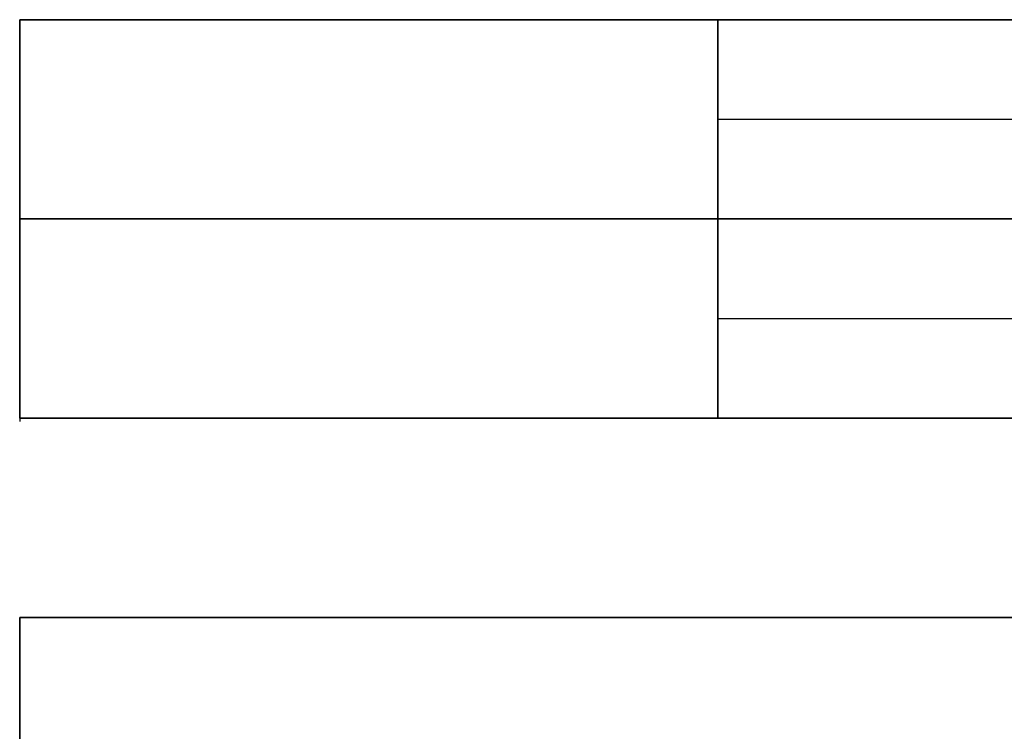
# Model space of a CAD drawing. Header units: millimetres. Extents: x -203 to 111, y 390 to 458.
# Tile 255 of 256: x -143.55 to -138.62, y 454.36 to 457.93. Entities that reach past the tile are written whole.
import ezdxf

# ---------------------------------------------------------------- set-up
doc = ezdxf.new("R2010")
doc.units = ezdxf.units.MM
doc.header["$MEASUREMENT"] = 0
doc.layers.add('Predefinito', color=5, linetype='Continuous')

msp = doc.modelspace()

# ---------------------------------------------------------------- linework, layer by layer
at = {"layer": 'Predefinito'}
for points in [[(-122.3428, 457.9296), (-143.554, 457.9296)], [(-143.554, 457.9296), (-122.0203, 457.9296)], [(-143.554, 457.9296), (-122.3428, 457.9296)], [(-122.3428, 457.9296), (-143.554, 457.9296)], [(-143.554, 457.9296), (-143.554, 456.9296)], [(-143.554, 456.9296), (-143.554, 457.9296)], [(-143.554, 457.9192), (-143.554, 456.9139)], [(-101.054, 457.9296), (-140.054, 457.9296)], [(-140.054, 457.9296), (-140.054, 456.9296)], [(-140.054, 457.9296), (-101.054, 457.9296)], [(-140.054, 456.9296), (-140.054, 457.9296)], [(-140.054, 457.4296), (-101.054, 457.4296)], [(-122.3428, 456.9296), (-143.554, 456.9296)], [(-143.554, 456.9296), (-143.554, 455.9296)], [(-143.554, 456.9296), (-122.3428, 456.9296)], [(-143.554, 456.9296), (-122.0203, 456.9296)], [(-143.554, 456.9296), (-97.554, 456.9296)], [(-97.554, 456.9296), (-143.554, 456.9296)], [(-143.554, 455.9296), (-143.554, 456.9296)], [(-97.554, 456.9296), (-143.554, 456.9296)], [(-143.554, 456.9296), (-97.554, 456.9296)], [(-143.554, 456.9192), (-143.554, 455.9139)], [(-101.054, 456.9296), (-140.054, 456.9296)], [(-140.054, 456.9296), (-140.054, 455.9296)], [(-140.054, 456.9296), (-101.054, 456.9296)], [(-140.054, 455.9296), (-140.054, 456.9296)], [(-101.054, 456.9296), (-140.054, 456.9296)], [(-140.054, 456.9296), (-101.054, 456.9296)], [(-140.054, 456.4296), (-101.054, 456.4296)], [(-143.554, 455.9296), (-97.554, 455.9296)], [(-143.554, 455.9296), (-97.554, 455.9296)], [(-97.554, 455.9296), (-143.554, 455.9296)], [(-140.054, 455.9296), (-101.054, 455.9296)], [(-101.054, 455.9296), (-140.054, 455.9296)], [(-143.554, 454.9296), (-97.554, 454.9296)], [(-97.554, 454.9296), (-143.554, 454.9296)], [(-97.554, 454.9296), (-143.554, 454.9296)], [(-143.554, 454.9296), (-143.554, 452.9296)], [(-143.554, 454.9296), (-143.554, 452.9296)], [(-143.554, 452.9296), (-143.554, 454.9296)], [(-143.554, 454.9296), (-97.554, 454.9296)], [(-143.554, 452.9296), (-143.554, 454.9296)]]:
    msp.add_lwpolyline(points, dxfattribs=at)
at = {"layer": 'Predefinito', "extrusion": (1, 0, 0)}
for points in [[(457.9296, 260.678), (457.9296, 264.178)], [(454.9296, 257.678), (454.9962, 257.6788), (455.0634, 257.681), (455.131, 257.6848), (455.1992, 257.6902), (455.2677, 257.6972), (455.3367, 257.7058), (455.406, 257.7161), (455.4755, 257.7281), (455.5452, 257.7419), (455.6151, 257.7574), (455.6851, 257.7747), (455.7551, 257.7938), (455.825, 257.8148), (455.8949, 257.8376), (455.9645, 257.8622), (456.0339, 257.8887), (456.103, 257.917), (456.1716, 257.9472), (456.2398, 257.9793), (456.3075, 258.0132), (456.3745, 258.0489), (456.4409, 258.0865), (456.5065, 258.1259), (456.5712, 258.1671), (456.6351, 258.21), (456.698, 258.2546), (456.7598, 258.301), (456.8205, 258.349), (456.88, 258.3986), (456.9383, 258.4498), (456.9953, 258.5025), (457.0509, 258.5567), (457.1051, 258.6123), (457.1579, 258.6693), (457.209, 258.7276), (457.2587, 258.7871), (457.3067, 258.8479), (457.353, 258.9097), (457.3977, 258.9726), (457.4406, 259.0364), (457.4818, 259.1012), (457.5211, 259.1668), (457.5587, 259.2331), (457.5945, 259.3002), (457.6284, 259.3678), (457.6604, 259.436), (457.6906, 259.5047), (457.719, 259.5738), (457.7455, 259.6431), (457.7701, 259.7128), (457.7929, 259.7826), (457.8138, 259.8526), (457.8329, 259.9226), (457.8502, 259.9925), (457.8658, 260.0624), (457.8795, 260.1321), (457.8916, 260.2017), (457.9019, 260.271), (457.9105, 260.3399), (457.9175, 260.4085), (457.9228, 260.4766), (457.9266, 260.5443), (457.9289, 260.6115), (457.9296, 260.678)], [(457.9296, 264.178), (457.9296, 260.678)], [(457.9296, 260.678), (457.9289, 260.6115), (457.9266, 260.5443), (457.9228, 260.4766), (457.9175, 260.4085), (457.9105, 260.3399), (457.9019, 260.271), (457.8916, 260.2017), (457.8795, 260.1321), (457.8658, 260.0624), (457.8502, 259.9925), (457.8329, 259.9226), (457.8138, 259.8526), (457.7929, 259.7826), (457.7701, 259.7128), (457.7455, 259.6431), (457.719, 259.5738), (457.6906, 259.5047), (457.6604, 259.436), (457.6284, 259.3678), (457.5945, 259.3002), (457.5587, 259.2331), (457.5211, 259.1668), (457.4818, 259.1012), (457.4406, 259.0364), (457.3977, 258.9726), (457.353, 258.9097), (457.3067, 258.8479), (457.2587, 258.7871), (457.209, 258.7276), (457.1579, 258.6693), (457.1051, 258.6123), (457.0509, 258.5567), (456.9953, 258.5025), (456.9383, 258.4498), (456.88, 258.3986), (456.8205, 258.349), (456.7598, 258.301), (456.698, 258.2546), (456.6351, 258.21), (456.5712, 258.1671), (456.5065, 258.1259), (456.4409, 258.0865), (456.3745, 258.0489), (456.3075, 258.0132), (456.2398, 257.9793), (456.1716, 257.9472), (456.103, 257.917), (456.0339, 257.8887), (455.9645, 257.8622), (455.8949, 257.8376), (455.825, 257.8148), (455.7551, 257.7938), (455.6851, 257.7747), (455.6151, 257.7574), (455.5452, 257.7419), (455.4755, 257.7281), (455.406, 257.7161), (455.3367, 257.7058), (455.2677, 257.6972), (455.1992, 257.6902), (455.131, 257.6848), (455.0634, 257.681), (454.9962, 257.6788), (454.9296, 257.678)], [(456.9296, 260.678), (456.9291, 260.6336), (456.9276, 260.5889), (456.9251, 260.5438), (456.9215, 260.4983), (456.9169, 260.4526), (456.9111, 260.4066), (456.9042, 260.3605), (456.8962, 260.3141), (456.887, 260.2676), (456.8767, 260.221), (456.8652, 260.1744), (456.8524, 260.1277), (456.8384, 260.0811), (456.8233, 260.0345), (456.8068, 259.9881), (456.7892, 259.9418), (456.7703, 259.8958), (456.7502, 259.85), (456.7288, 259.8046), (456.7062, 259.7594), (456.6823, 259.7148), (456.6573, 259.6705), (456.631, 259.6268), (456.6036, 259.5836), (456.575, 259.5411), (456.5452, 259.4991), (456.5143, 259.4579), (456.4823, 259.4174), (456.4492, 259.3778), (456.4151, 259.3389), (456.38, 259.3009), (456.3438, 259.2638), (456.3067, 259.2277), (456.2688, 259.1925), (456.2299, 259.1584), (456.1902, 259.1253), (456.1497, 259.0933), (456.1085, 259.0624), (456.0666, 259.0327), (456.024, 259.004), (455.9809, 258.9766), (455.9371, 258.9504), (455.8929, 258.9253), (455.8482, 258.9015), (455.8031, 258.8789), (455.7576, 258.8575), (455.7118, 258.8374), (455.6658, 258.8185), (455.6195, 258.8008), (455.5731, 258.7844), (455.5266, 258.7692), (455.4799, 258.7552), (455.4333, 258.7425), (455.3866, 258.731), (455.34, 258.7206), (455.2935, 258.7114), (455.2472, 258.7034), (455.201, 258.6965), (455.155, 258.6908), (455.1093, 258.6861), (455.0639, 258.6826), (455.0188, 258.68), (454.974, 258.6785), (454.9296, 258.678)], [(456.9296, 264.178), (456.9296, 260.678)], [(453.9296, 55.0184), (453.9962, 55.0191), (454.0634, 55.0214), (454.131, 55.0252), (454.1992, 55.0305), (454.2677, 55.0375), (454.3367, 55.0462), (454.406, 55.0565), (454.4755, 55.0685), (454.5452, 55.0823), (454.6151, 55.0978), (454.6851, 55.1151), (454.7551, 55.1342), (454.825, 55.1552), (454.8949, 55.1779), (454.9645, 55.2026), (455.0339, 55.229), (455.103, 55.2574), (455.1716, 55.2876), (455.2398, 55.3196), (455.3075, 55.3536), (455.3745, 55.3893), (455.4409, 55.4269), (455.5065, 55.4663), (455.5712, 55.5074), (455.6351, 55.5503), (455.698, 55.595), (455.7598, 55.6413), (455.8205, 55.6893), (455.88, 55.739), (455.9383, 55.7902), (455.9953, 55.8429), (456.0509, 55.8971), (456.1051, 55.9527), (456.1579, 56.0097), (456.209, 56.068), (456.2587, 56.1275), (456.3067, 56.1882), (456.353, 56.2501), (456.3977, 56.3129), (456.4406, 56.3768), (456.4818, 56.4415), (456.5211, 56.5071), (456.5587, 56.5735), (456.5945, 56.6405), (456.6284, 56.7082), (456.6604, 56.7764), (456.6906, 56.8451), (456.719, 56.9141), (456.7455, 56.9835), (456.7701, 57.0532), (456.7929, 57.123), (456.8138, 57.1929), (456.8329, 57.2629), (456.8502, 57.3329), (456.8658, 57.4028), (456.8795, 57.4725), (456.8916, 57.5421), (456.9019, 57.6113), (456.9105, 57.6803), (456.9175, 57.7488), (456.9228, 57.817), (456.9266, 57.8847), (456.9289, 57.9518), (456.9296, 58.0184)], [(454.9296, 258.678), (454.974, 258.6785), (455.0188, 258.68), (455.0639, 258.6826), (455.1093, 258.6861), (455.155, 258.6908), (455.201, 258.6965), (455.2472, 258.7034), (455.2935, 258.7114), (455.34, 258.7206), (455.3866, 258.731), (455.4333, 258.7425), (455.4799, 258.7552), (455.5266, 258.7692), (455.5731, 258.7844), (455.6195, 258.8008), (455.6658, 258.8185), (455.7118, 258.8374), (455.7576, 258.8575), (455.8031, 258.8789), (455.8482, 258.9015), (455.8929, 258.9253), (455.9371, 258.9504), (455.9809, 258.9766), (456.024, 259.004), (456.0666, 259.0327), (456.1085, 259.0624), (456.1497, 259.0933), (456.1902, 259.1253), (456.2299, 259.1584), (456.2688, 259.1925), (456.3067, 259.2277), (456.3438, 259.2638), (456.38, 259.3009), (456.4151, 259.3389), (456.4492, 259.3778), (456.4823, 259.4174), (456.5143, 259.4579), (456.5452, 259.4991), (456.575, 259.5411), (456.6036, 259.5836), (456.631, 259.6268), (456.6573, 259.6705), (456.6823, 259.7148), (456.7062, 259.7594), (456.7288, 259.8046), (456.7502, 259.85), (456.7703, 259.8958), (456.7892, 259.9418), (456.8068, 259.9881), (456.8233, 260.0345), (456.8384, 260.0811), (456.8524, 260.1277), (456.8652, 260.1744), (456.8767, 260.221), (456.887, 260.2676), (456.8962, 260.3141), (456.9042, 260.3605), (456.9111, 260.4066), (456.9169, 260.4526), (456.9215, 260.4983), (456.9251, 260.5438), (456.9276, 260.5889), (456.9291, 260.6336), (456.9296, 260.678)], [(456.9296, 260.678), (456.9296, 264.178)], [(456.9296, 61.5184), (456.9296, 58.0184)], [(456.9296, 58.0184), (456.9289, 57.9518), (456.9266, 57.8847), (456.9228, 57.817), (456.9175, 57.7488), (456.9105, 57.6803), (456.9019, 57.6113), (456.8916, 57.5421), (456.8795, 57.4725), (456.8658, 57.4028), (456.8502, 57.3329), (456.8329, 57.2629), (456.8138, 57.1929), (456.7929, 57.123), (456.7701, 57.0532), (456.7455, 56.9835), (456.719, 56.9141), (456.6906, 56.8451), (456.6604, 56.7764), (456.6284, 56.7082), (456.5945, 56.6405), (456.5587, 56.5735), (456.5211, 56.5071), (456.4818, 56.4415), (456.4406, 56.3768), (456.3977, 56.3129), (456.353, 56.2501), (456.3067, 56.1882), (456.2587, 56.1275), (456.209, 56.068), (456.1579, 56.0097), (456.1051, 55.9527), (456.0509, 55.8971), (455.9953, 55.8429), (455.9383, 55.7902), (455.88, 55.739), (455.8205, 55.6893), (455.7598, 55.6413), (455.698, 55.595), (455.6351, 55.5503), (455.5712, 55.5074), (455.5065, 55.4663), (455.4409, 55.4269), (455.3745, 55.3893), (455.3075, 55.3536), (455.2398, 55.3196), (455.1716, 55.2876), (455.103, 55.2574), (455.0339, 55.229), (454.9645, 55.2026), (454.8949, 55.1779), (454.825, 55.1552), (454.7551, 55.1342), (454.6851, 55.1151), (454.6151, 55.0978), (454.5452, 55.0823), (454.4755, 55.0685), (454.406, 55.0565), (454.3367, 55.0462), (454.2677, 55.0375), (454.1992, 55.0305), (454.131, 55.0252), (454.0634, 55.0214), (453.9962, 55.0191), (453.9296, 55.0184)], [(456.9296, 58.0184), (456.9296, 61.5184)], [(455.9296, 61.5184), (455.9296, 58.0184)], [(455.9296, 58.0184), (455.9291, 57.974), (455.9276, 57.9292), (455.9251, 57.8841), (455.9215, 57.8387), (455.9169, 57.793), (455.9111, 57.747), (455.9042, 57.7008), (455.8962, 57.6545), (455.887, 57.608), (455.8767, 57.5614), (455.8652, 57.5147), (455.8524, 57.4681), (455.8384, 57.4215), (455.8233, 57.3749), (455.8068, 57.3285), (455.7892, 57.2822), (455.7703, 57.2362), (455.7502, 57.1904), (455.7288, 57.1449), (455.7062, 57.0998), (455.6823, 57.0551), (455.6573, 57.0109), (455.631, 56.9672), (455.6036, 56.924), (455.575, 56.8814), (455.5452, 56.8395), (455.5143, 56.7983), (455.4823, 56.7578), (455.4492, 56.7181), (455.4151, 56.6793), (455.38, 56.6413), (455.3438, 56.6042), (455.3067, 56.5681), (455.2688, 56.5329), (455.2299, 56.4988), (455.1902, 56.4657), (455.1497, 56.4337), (455.1085, 56.4028), (455.0666, 56.373), (455.024, 56.3444), (454.9809, 56.317), (454.9371, 56.2907), (454.8929, 56.2657), (454.8482, 56.2418), (454.8031, 56.2192), (454.7576, 56.1979), (454.7118, 56.1777), (454.6658, 56.1588), (454.6195, 56.1412), (454.5731, 56.1248), (454.5266, 56.1096), (454.4799, 56.0956), (454.4333, 56.0829), (454.3866, 56.0713), (454.34, 56.061), (454.2935, 56.0518), (454.2472, 56.0438), (454.201, 56.0369), (454.155, 56.0312), (454.1093, 56.0265), (454.0639, 56.0229), (454.0188, 56.0204), (453.974, 56.0189), (453.9296, 56.0184)], [(453.9296, 56.0184), (453.974, 56.0189), (454.0188, 56.0204), (454.0639, 56.0229), (454.1093, 56.0265), (454.155, 56.0312), (454.201, 56.0369), (454.2472, 56.0438), (454.2935, 56.0518), (454.34, 56.061), (454.3866, 56.0713), (454.4333, 56.0829), (454.4799, 56.0956), (454.5266, 56.1096), (454.5731, 56.1248), (454.6195, 56.1412), (454.6658, 56.1588), (454.7118, 56.1777), (454.7576, 56.1979), (454.8031, 56.2192), (454.8482, 56.2418), (454.8929, 56.2657), (454.9371, 56.2907), (454.9809, 56.317), (455.024, 56.3444), (455.0666, 56.373), (455.1085, 56.4028), (455.1497, 56.4337), (455.1902, 56.4657), (455.2299, 56.4988), (455.2688, 56.5329), (455.3067, 56.5681), (455.3438, 56.6042), (455.38, 56.6413), (455.4151, 56.6793), (455.4492, 56.7181), (455.4823, 56.7578), (455.5143, 56.7983), (455.5452, 56.8395), (455.575, 56.8814), (455.6036, 56.924), (455.631, 56.9672), (455.6573, 57.0109), (455.6823, 57.0551), (455.7062, 57.0998), (455.7288, 57.1449), (455.7502, 57.1904), (455.7703, 57.2362), (455.7892, 57.2822), (455.8068, 57.3285), (455.8233, 57.3749), (455.8384, 57.4215), (455.8524, 57.4681), (455.8652, 57.5147), (455.8767, 57.5614), (455.887, 57.608), (455.8962, 57.6545), (455.9042, 57.7008), (455.9111, 57.747), (455.9169, 57.793), (455.9215, 57.8387), (455.9251, 57.8841), (455.9276, 57.9292), (455.9291, 57.974), (455.9296, 58.0184)], [(455.9296, 58.0184), (455.9296, 61.5184)], [(454.4296, 257.678), (454.4296, 258.678)]]:
    msp.add_lwpolyline(points, dxfattribs=at)
at = {"layer": 'Predefinito', "extrusion": (0, 1, 0)}
for points in [[(143.554, 264.178), (143.5531, 264.2557), (143.5505, 264.3341), (143.5461, 264.413), (143.5398, 264.4925), (143.5317, 264.5725), (143.5216, 264.653), (143.5096, 264.7338), (143.4955, 264.8149), (143.4795, 264.8963), (143.4614, 264.9778), (143.4412, 265.0594), (143.4189, 265.1411), (143.3944, 265.2227), (143.3679, 265.3042), (143.3391, 265.3854), (143.3082, 265.4664), (143.2752, 265.5469), (143.2399, 265.6271), (143.2025, 265.7066), (143.163, 265.7856), (143.1213, 265.8638), (143.0774, 265.9412), (143.0315, 266.0177), (142.9835, 266.0933), (142.9334, 266.1678), (142.8813, 266.2411), (142.8272, 266.3132), (142.7712, 266.3841), (142.7133, 266.4535), (142.6536, 266.5215), (142.5921, 266.588), (142.5288, 266.6529), (142.464, 266.7161), (142.3975, 266.7777), (142.3295, 266.8374), (142.26, 266.8953), (142.1892, 266.9513), (142.117, 267.0054), (142.0437, 267.0574), (141.9692, 267.1075), (141.8937, 267.1555), (141.8171, 267.2015), (141.7397, 267.2453), (141.6615, 267.287), (141.5826, 267.3266), (141.503, 267.364), (141.4229, 267.3992), (141.3423, 267.4323), (141.2613, 267.4632), (141.1801, 267.4919), (141.0986, 267.5185), (141.017, 267.5429), (140.9354, 267.5652), (140.8537, 267.5854), (140.7722, 267.6036), (140.6908, 267.6196), (140.6097, 267.6336), (140.5289, 267.6457), (140.4485, 267.6557), (140.3685, 267.6639), (140.289, 267.6701), (140.21, 267.6746), (140.1317, 267.6772), (140.054, 267.678)], [(140.054, 267.678), (140.1317, 267.6772), (140.21, 267.6746), (140.289, 267.6701), (140.3685, 267.6639), (140.4485, 267.6557), (140.5289, 267.6457), (140.6097, 267.6336), (140.6908, 267.6196), (140.7722, 267.6036), (140.8537, 267.5854), (140.9354, 267.5652), (141.017, 267.5429), (141.0986, 267.5185), (141.1801, 267.4919), (141.2613, 267.4632), (141.3423, 267.4323), (141.4229, 267.3992), (141.503, 267.364), (141.5826, 267.3266), (141.6615, 267.287), (141.7397, 267.2453), (141.8171, 267.2015), (141.8937, 267.1555), (141.9692, 267.1075), (142.0437, 267.0574), (142.117, 267.0054), (142.1892, 266.9513), (142.26, 266.8953), (142.3295, 266.8374), (142.3975, 266.7777), (142.464, 266.7161), (142.5288, 266.6529), (142.5921, 266.588), (142.6536, 266.5215), (142.7133, 266.4535), (142.7712, 266.3841), (142.8272, 266.3132), (142.8813, 266.2411), (142.9334, 266.1678), (142.9835, 266.0933), (143.0315, 266.0177), (143.0774, 265.9412), (143.1213, 265.8638), (143.163, 265.7856), (143.2025, 265.7066), (143.2399, 265.6271), (143.2752, 265.5469), (143.3082, 265.4664), (143.3391, 265.3854), (143.3679, 265.3042), (143.3944, 265.2227), (143.4189, 265.1411), (143.4412, 265.0594), (143.4614, 264.9778), (143.4795, 264.8963), (143.4955, 264.8149), (143.5096, 264.7338), (143.5216, 264.653), (143.5317, 264.5725), (143.5398, 264.4925), (143.5461, 264.413), (143.5505, 264.3341), (143.5531, 264.2557), (143.554, 264.178)], [(140.054, 267.678), (140.1317, 267.6772), (140.21, 267.6746), (140.289, 267.6701), (140.3685, 267.6639), (140.4485, 267.6557), (140.5289, 267.6457), (140.6097, 267.6336), (140.6908, 267.6196), (140.7722, 267.6036), (140.8537, 267.5854), (140.9354, 267.5652), (141.017, 267.5429), (141.0986, 267.5185), (141.1801, 267.4919), (141.2613, 267.4632), (141.3423, 267.4323), (141.4229, 267.3992), (141.503, 267.364), (141.5826, 267.3266), (141.6615, 267.287), (141.7397, 267.2453), (141.8171, 267.2015), (141.8937, 267.1555), (141.9692, 267.1075), (142.0437, 267.0574), (142.117, 267.0054), (142.1892, 266.9513), (142.26, 266.8953), (142.3295, 266.8374), (142.3975, 266.7777), (142.464, 266.7161), (142.5288, 266.6529), (142.5921, 266.588), (142.6536, 266.5215), (142.7133, 266.4535), (142.7712, 266.3841), (142.8272, 266.3132), (142.8813, 266.2411), (142.9334, 266.1678), (142.9835, 266.0933), (143.0315, 266.0177), (143.0774, 265.9412), (143.1213, 265.8638), (143.163, 265.7856), (143.2025, 265.7066), (143.2399, 265.6271), (143.2752, 265.5469), (143.3082, 265.4664), (143.3391, 265.3854), (143.3679, 265.3042), (143.3944, 265.2227), (143.4189, 265.1411), (143.4412, 265.0594), (143.4614, 264.9778), (143.4795, 264.8963), (143.4955, 264.8149), (143.5096, 264.7338), (143.5216, 264.653), (143.5317, 264.5725), (143.5398, 264.4925), (143.5461, 264.413), (143.5505, 264.3341), (143.5531, 264.2557), (143.554, 264.178)], [(140.054, 65.0184), (140.1317, 65.0175), (140.21, 65.0149), (140.289, 65.0105), (140.3685, 65.0042), (140.4485, 64.9961), (140.5289, 64.986), (140.6097, 64.974), (140.6908, 64.96), (140.7722, 64.9439), (140.8537, 64.9258), (140.9354, 64.9056), (141.017, 64.8833), (141.0986, 64.8589), (141.1801, 64.8323), (141.2613, 64.8036), (141.3423, 64.7727), (141.4229, 64.7396), (141.503, 64.7044), (141.5826, 64.667), (141.6615, 64.6274), (141.7397, 64.5857), (141.8171, 64.5419), (141.8937, 64.4959), (141.9692, 64.4479), (142.0437, 64.3978), (142.117, 64.3457), (142.1892, 64.2916), (142.26, 64.2356), (142.3295, 64.1777), (142.3975, 64.118), (142.464, 64.0565), (142.5288, 63.9933), (142.5921, 63.9284), (142.6536, 63.8619), (142.7133, 63.7939), (142.7712, 63.7244), (142.8272, 63.6536), (142.8813, 63.5815), (142.9334, 63.5081), (142.9835, 63.4336), (143.0315, 63.3581), (143.0774, 63.2816), (143.1213, 63.2042), (143.163, 63.1259), (143.2025, 63.047), (143.2399, 62.9674), (143.2752, 62.8873), (143.3082, 62.8067), (143.3391, 62.7258), (143.3679, 62.6445), (143.3944, 62.5631), (143.4189, 62.4815), (143.4412, 62.3998), (143.4614, 62.3182), (143.4795, 62.2366), (143.4955, 62.1553), (143.5096, 62.0742), (143.5216, 61.9933), (143.5317, 61.9129), (143.5398, 61.8329), (143.5461, 61.7534), (143.5505, 61.6744), (143.5531, 61.5961), (143.554, 61.5184)], [(143.554, 264.178), (143.5531, 264.2557), (143.5505, 264.3341), (143.5461, 264.413), (143.5398, 264.4925), (143.5317, 264.5725), (143.5216, 264.653), (143.5096, 264.7338), (143.4955, 264.8149), (143.4795, 264.8963), (143.4614, 264.9778), (143.4412, 265.0594), (143.4189, 265.1411), (143.3944, 265.2227), (143.3679, 265.3042), (143.3391, 265.3854), (143.3082, 265.4664), (143.2752, 265.5469), (143.2399, 265.6271), (143.2025, 265.7066), (143.163, 265.7856), (143.1213, 265.8638), (143.0774, 265.9412), (143.0315, 266.0177), (142.9835, 266.0933), (142.9334, 266.1678), (142.8813, 266.2411), (142.8272, 266.3132), (142.7712, 266.3841), (142.7133, 266.4535), (142.6536, 266.5215), (142.5921, 266.588), (142.5288, 266.6529), (142.464, 266.7161), (142.3975, 266.7777), (142.3295, 266.8374), (142.26, 266.8953), (142.1892, 266.9513), (142.117, 267.0054), (142.0437, 267.0574), (141.9692, 267.1075), (141.8937, 267.1555), (141.8171, 267.2015), (141.7397, 267.2453), (141.6615, 267.287), (141.5826, 267.3266), (141.503, 267.364), (141.4229, 267.3992), (141.3423, 267.4323), (141.2613, 267.4632), (141.1801, 267.4919), (141.0986, 267.5185), (141.017, 267.5429), (140.9354, 267.5652), (140.8537, 267.5854), (140.7722, 267.6036), (140.6908, 267.6196), (140.6097, 267.6336), (140.5289, 267.6457), (140.4485, 267.6557), (140.3685, 267.6639), (140.289, 267.6701), (140.21, 267.6746), (140.1317, 267.6772), (140.054, 267.678)], [(140.054, 267.678), (140.1317, 267.6772), (140.21, 267.6746), (140.289, 267.6701), (140.3685, 267.6639), (140.4485, 267.6557), (140.5289, 267.6457), (140.6097, 267.6336), (140.6908, 267.6196), (140.7722, 267.6036), (140.8537, 267.5854), (140.9354, 267.5652), (141.017, 267.5429), (141.0986, 267.5185), (141.1801, 267.4919), (141.2613, 267.4632), (141.3423, 267.4323), (141.4229, 267.3992), (141.503, 267.364), (141.5826, 267.3266), (141.6615, 267.287), (141.7397, 267.2453), (141.8171, 267.2015), (141.8937, 267.1555), (141.9692, 267.1075), (142.0437, 267.0574), (142.117, 267.0054), (142.1892, 266.9513), (142.26, 266.8953), (142.3295, 266.8374), (142.3975, 266.7777), (142.464, 266.7161), (142.5288, 266.6529), (142.5921, 266.588), (142.6536, 266.5215), (142.7133, 266.4535), (142.7712, 266.3841), (142.8272, 266.3132), (142.8813, 266.2411), (142.9334, 266.1678), (142.9835, 266.0933), (143.0315, 266.0177), (143.0774, 265.9412), (143.1213, 265.8638), (143.163, 265.7856), (143.2025, 265.7066), (143.2399, 265.6271), (143.2752, 265.5469), (143.3082, 265.4664), (143.3391, 265.3854), (143.3679, 265.3042), (143.3944, 265.2227), (143.4189, 265.1411), (143.4412, 265.0594), (143.4614, 264.9778), (143.4795, 264.8963), (143.4955, 264.8149), (143.5096, 264.7338), (143.5216, 264.653), (143.5317, 264.5725), (143.5398, 264.4925), (143.5461, 264.413), (143.5505, 264.3341), (143.5531, 264.2557), (143.554, 264.178)], [(143.554, 61.5184), (143.5531, 61.5961), (143.5505, 61.6744), (143.5461, 61.7534), (143.5398, 61.8329), (143.5317, 61.9129), (143.5216, 61.9933), (143.5096, 62.0742), (143.4955, 62.1553), (143.4795, 62.2366), (143.4614, 62.3182), (143.4412, 62.3998), (143.4189, 62.4815), (143.3944, 62.5631), (143.3679, 62.6445), (143.3391, 62.7258), (143.3082, 62.8067), (143.2752, 62.8873), (143.2399, 62.9674), (143.2025, 63.047), (143.163, 63.1259), (143.1213, 63.2042), (143.0774, 63.2816), (143.0315, 63.3581), (142.9835, 63.4336), (142.9334, 63.5081), (142.8813, 63.5815), (142.8272, 63.6536), (142.7712, 63.7244), (142.7133, 63.7939), (142.6536, 63.8619), (142.5921, 63.9284), (142.5288, 63.9933), (142.464, 64.0565), (142.3975, 64.118), (142.3295, 64.1777), (142.26, 64.2356), (142.1892, 64.2916), (142.117, 64.3457), (142.0437, 64.3978), (141.9692, 64.4479), (141.8937, 64.4959), (141.8171, 64.5419), (141.7397, 64.5857), (141.6615, 64.6274), (141.5826, 64.667), (141.503, 64.7044), (141.4229, 64.7396), (141.3423, 64.7727), (141.2613, 64.8036), (141.1801, 64.8323), (141.0986, 64.8589), (141.017, 64.8833), (140.9354, 64.9056), (140.8537, 64.9258), (140.7722, 64.9439), (140.6908, 64.96), (140.6097, 64.974), (140.5289, 64.986), (140.4485, 64.9961), (140.3685, 65.0042), (140.289, 65.0105), (140.21, 65.0149), (140.1317, 65.0175), (140.054, 65.0184)], [(140.054, 65.0184), (140.1317, 65.0175), (140.21, 65.0149), (140.289, 65.0105), (140.3685, 65.0042), (140.4485, 64.9961), (140.5289, 64.986), (140.6097, 64.974), (140.6908, 64.96), (140.7722, 64.9439), (140.8537, 64.9258), (140.9354, 64.9056), (141.017, 64.8833), (141.0986, 64.8589), (141.1801, 64.8323), (141.2613, 64.8036), (141.3423, 64.7727), (141.4229, 64.7396), (141.503, 64.7044), (141.5826, 64.667), (141.6615, 64.6274), (141.7397, 64.5857), (141.8171, 64.5419), (141.8937, 64.4959), (141.9692, 64.4479), (142.0437, 64.3978), (142.117, 64.3457), (142.1892, 64.2916), (142.26, 64.2356), (142.3295, 64.1777), (142.3975, 64.118), (142.464, 64.0565), (142.5288, 63.9933), (142.5921, 63.9284), (142.6536, 63.8619), (142.7133, 63.7939), (142.7712, 63.7244), (142.8272, 63.6536), (142.8813, 63.5815), (142.9334, 63.5081), (142.9835, 63.4336), (143.0315, 63.3581), (143.0774, 63.2816), (143.1213, 63.2042), (143.163, 63.1259), (143.2025, 63.047), (143.2399, 62.9674), (143.2752, 62.8873), (143.3082, 62.8067), (143.3391, 62.7258), (143.3679, 62.6445), (143.3944, 62.5631), (143.4189, 62.4815), (143.4412, 62.3998), (143.4614, 62.3182), (143.4795, 62.2366), (143.4955, 62.1553), (143.5096, 62.0742), (143.5216, 61.9933), (143.5317, 61.9129), (143.5398, 61.8329), (143.5461, 61.7534), (143.5505, 61.6744), (143.5531, 61.5961), (143.554, 61.5184)], [(140.054, 65.0184), (140.1317, 65.0175), (140.21, 65.0149), (140.289, 65.0105), (140.3685, 65.0042), (140.4485, 64.9961), (140.5289, 64.986), (140.6097, 64.974), (140.6908, 64.96), (140.7722, 64.9439), (140.8537, 64.9258), (140.9354, 64.9056), (141.017, 64.8833), (141.0986, 64.8589), (141.1801, 64.8323), (141.2613, 64.8036), (141.3423, 64.7727), (141.4229, 64.7396), (141.503, 64.7044), (141.5826, 64.667), (141.6615, 64.6274), (141.7397, 64.5857), (141.8171, 64.5419), (141.8937, 64.4959), (141.9692, 64.4479), (142.0437, 64.3978), (142.117, 64.3457), (142.1892, 64.2916), (142.26, 64.2356), (142.3295, 64.1777), (142.3975, 64.118), (142.464, 64.0565), (142.5288, 63.9933), (142.5921, 63.9284), (142.6536, 63.8619), (142.7133, 63.7939), (142.7712, 63.7244), (142.8272, 63.6536), (142.8813, 63.5815), (142.9334, 63.5081), (142.9835, 63.4336), (143.0315, 63.3581), (143.0774, 63.2816), (143.1213, 63.2042), (143.163, 63.1259), (143.2025, 63.047), (143.2399, 62.9674), (143.2752, 62.8873), (143.3082, 62.8067), (143.3391, 62.7258), (143.3679, 62.6445), (143.3944, 62.5631), (143.4189, 62.4815), (143.4412, 62.3998), (143.4614, 62.3182), (143.4795, 62.2366), (143.4955, 62.1553), (143.5096, 62.0742), (143.5216, 61.9933), (143.5317, 61.9129), (143.5398, 61.8329), (143.5461, 61.7534), (143.5505, 61.6744), (143.5531, 61.5961), (143.554, 61.5184)], [(143.554, 61.5184), (143.5531, 61.5961), (143.5505, 61.6744), (143.5461, 61.7534), (143.5398, 61.8329), (143.5317, 61.9129), (143.5216, 61.9933), (143.5096, 62.0742), (143.4955, 62.1553), (143.4795, 62.2366), (143.4614, 62.3182), (143.4412, 62.3998), (143.4189, 62.4815), (143.3944, 62.5631), (143.3679, 62.6445), (143.3391, 62.7258), (143.3082, 62.8067), (143.2752, 62.8873), (143.2399, 62.9674), (143.2025, 63.047), (143.163, 63.1259), (143.1213, 63.2042), (143.0774, 63.2816), (143.0315, 63.3581), (142.9835, 63.4336), (142.9334, 63.5081), (142.8813, 63.5815), (142.8272, 63.6536), (142.7712, 63.7244), (142.7133, 63.7939), (142.6536, 63.8619), (142.5921, 63.9284), (142.5288, 63.9933), (142.464, 64.0565), (142.3975, 64.118), (142.3295, 64.1777), (142.26, 64.2356), (142.1892, 64.2916), (142.117, 64.3457), (142.0437, 64.3978), (141.9692, 64.4479), (141.8937, 64.4959), (141.8171, 64.5419), (141.7397, 64.5857), (141.6615, 64.6274), (141.5826, 64.667), (141.503, 64.7044), (141.4229, 64.7396), (141.3423, 64.7727), (141.2613, 64.8036), (141.1801, 64.8323), (141.0986, 64.8589), (141.017, 64.8833), (140.9354, 64.9056), (140.8537, 64.9258), (140.7722, 64.9439), (140.6908, 64.96), (140.6097, 64.974), (140.5289, 64.986), (140.4485, 64.9961), (140.3685, 65.0042), (140.289, 65.0105), (140.21, 65.0149), (140.1317, 65.0175), (140.054, 65.0184)]]:
    msp.add_lwpolyline(points, dxfattribs=at)

doc.saveas('drawing.dxf')
